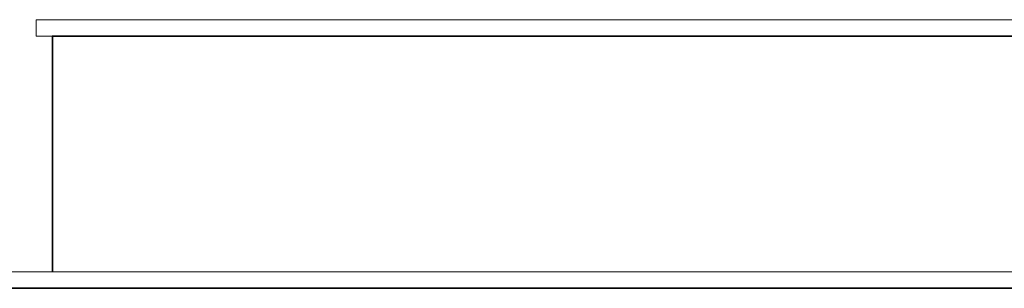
# Model space of a CAD drawing. Header units: millimetres. Extents: x -8040 to 8760, y -10081 to -7111.
# Tile 14 of 22: x 5563 to 5864, y -7738 to -7656. Entities that reach past the tile are written whole.
import ezdxf

# ---------------------------------------------------------------- set-up
doc = ezdxf.new("R2010")
doc.units = ezdxf.units.MM
doc.layers.add('PG_WIDOKOWE_CIENKIE', color=1, linetype='Continuous', lineweight=18)
doc.layers.add('PG_ŚCIANY_SŁUPY', color=4, linetype='Continuous', lineweight=35)

msp = doc.modelspace()

# ---------------------------------------------------------------- linework, layer by layer
at = {"layer": 'PG_WIDOKOWE_CIENKIE', "color": 18, "true_color": 0x000000}
msp.add_lwpolyline([(5568.05, -7660.74), (5886.05, -7660.74), (5886.05, -7655.74), (5568.05, -7655.74)], close=True, dxfattribs=at)
for points in [[(5602.05, -7660.74), (5852.05, -7660.74)], [(5509.83, -7732.74), (5983.55, -7732.74)], [(5983.55, -7737.74), (5509.83, -7737.74)]]:
    msp.add_lwpolyline(points, dxfattribs=at)
at = {"layer": 'PG_ŚCIANY_SŁUPY', "color": 18, "true_color": 0x000000}
for points in [[(5881.05, -7660.74), (5573.05, -7660.74), (5573.05, -7732.74)], [(5983.55, -7737.74), (5509.83, -7737.74)]]:
    msp.add_lwpolyline(points, dxfattribs=at)

doc.saveas('drawing.dxf')
